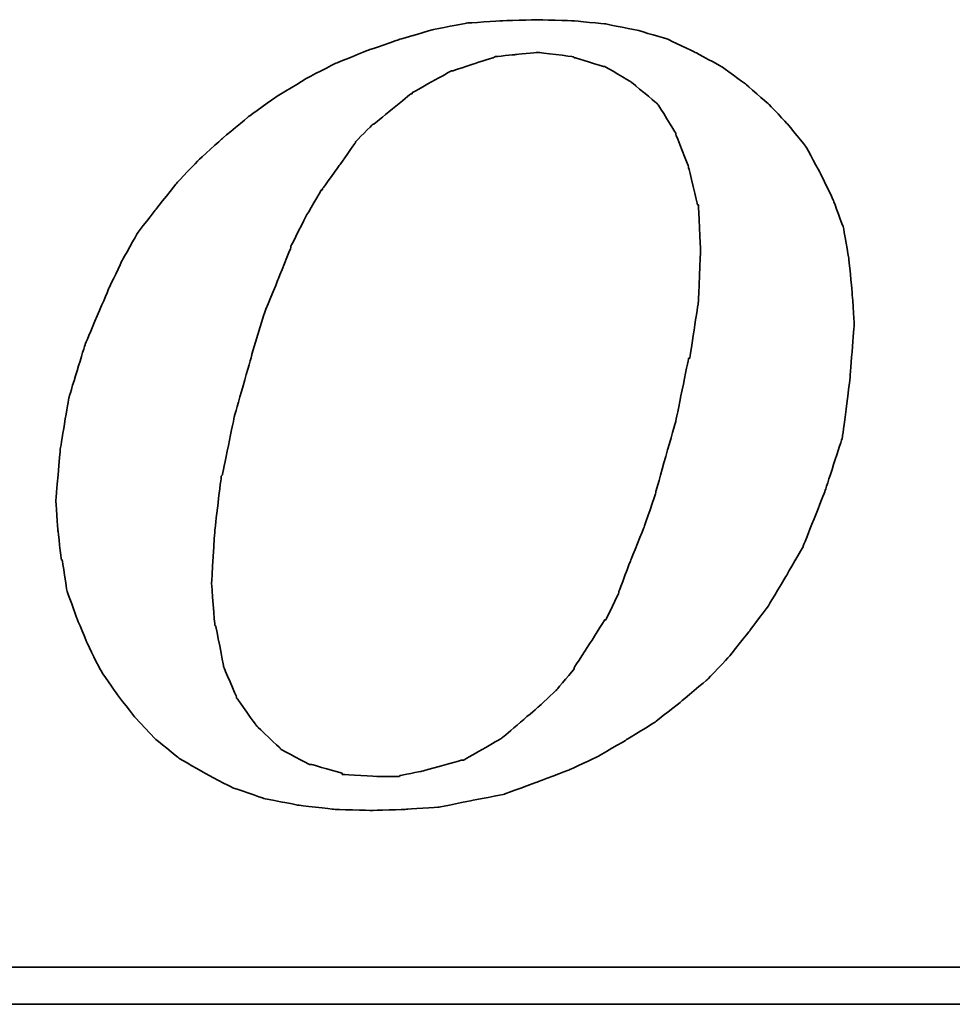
# Model space of a CAD drawing. Header units: millimetres. Extents: x 340 to 654, y 334 to 449.
# Tile 29 of 44: x 576 to 579.96, y 370.12 to 374.3. Entities that reach past the tile are written whole.
import ezdxf

# ---------------------------------------------------------------- set-up
doc = ezdxf.new("R2010")
doc.units = ezdxf.units.MM
doc.layers.add('DIM', color=4, linetype='Continuous')
doc.layers.add('layer 1', color=7, linetype='Continuous')

# ---------------------------------------------------------------- blocks, each defined once
blk = doc.blocks.new('TBI MOTION logo(完整正式版)')
at = {"layer": 'layer 1', "color": 22, "lineweight": 35}
for points, knots in [([(-11.34375, -6.98375), (-11.34375, -6.98375), (-10.91375, -7.43875), (-10.91375, -7.43875), (-10.91375, -7.43875), (-10.91375, -7.43875), (-10.38625, -7.87125), (-10.38625, -7.87125), (-10.38625, -7.87125), (-10.38625, -7.87125), (-9.81125, -8.20375), (-9.81125, -8.20375), (-9.81125, -8.20375), (-9.81125, -8.20375), (-9.21125, -8.51875), (-9.21125, -8.51875), (-9.21125, -8.51875), (-9.21125, -8.51875), (-8.51625, -8.75875), (-8.51625, -8.75875), (-8.51625, -8.75875), (-8.51625, -8.75875), (-7.77125, -8.90375), (-7.77125, -8.90375), (-7.77125, -8.90375), (-7.77125, -8.90375), (-6.97875, -8.99875), (-6.97875, -8.99875), (-6.97875, -8.99875), (-6.97875, -8.99875), (-6.14125, -9.02375), (-6.14125, -9.02375), (-6.14125, -9.02375), (-6.14125, -9.02375), (-5.37125, -8.99875), (-5.37125, -8.99875), (-5.37125, -8.99875), (-5.37125, -8.99875), (-4.65375, -8.94875), (-4.65375, -8.94875), (-4.65375, -8.94875), (-4.65375, -8.94875), (-3.93375, -8.80625), (-3.93375, -8.80625), (-3.93375, -8.80625), (-3.93375, -8.80625), (-3.21375, -8.66375), (-3.21375, -8.66375), (-3.21375, -8.66375), (-3.21375, -8.66375), (-2.49375, -8.39875), (-2.49375, -8.39875), (-2.49375, -8.39875), (-2.49375, -8.39875), (-1.79875, -8.13375), (-1.79875, -8.13375), (-1.79875, -8.13375), (-1.79875, -8.13375), (-1.17375, -7.84375), (-1.17375, -7.84375), (-1.17375, -7.84375), (-1.17375, -7.84375), (-0.52375, -7.46375), (-0.52375, -7.46375), (-0.52375, -7.46375), (-0.52375, -7.46375), (0.10124, -7.07875), (0.10124, -7.07875), (0.10124, -7.07875), (0.10124, -7.07875), (0.67625, -6.62375), (0.67625, -6.62375), (0.67625, -6.62375), (0.67625, -6.62375), (1.24874, -6.14375), (1.24874, -6.14375), (1.24874, -6.14375), (1.24874, -6.14375), (1.72874, -5.64125), (1.72874, -5.64125), (1.72874, -5.64125), (1.72874, -5.64125), (2.18624, -5.06375), (2.18624, -5.06375), (2.18624, -5.06375), (2.18624, -5.06375), (2.61625, -4.48874), (2.61625, -4.48874), (2.61625, -4.48874), (2.61625, -4.48874), (3.00125, -3.83874), (3.00125, -3.83874), (3.00125, -3.83874), (3.00125, -3.83874), (3.36124, -3.21374), (3.36124, -3.21374), (3.36124, -3.21374), (3.36124, -3.21374), (3.84374, -1.99125), (3.84374, -1.99125), (3.84374, -1.99125), (3.84374, -1.99125), (4.22625, -0.81875), (4.22625, -0.81875), (4.22625, -0.81875), (4.22625, -0.81875), (4.39125, 0.45624), (4.39125, 0.45624), (4.39125, 0.45624), (4.39125, 0.45624), (4.48874, 1.70124), (4.48874, 1.70124), (4.48874, 1.70124), (4.48874, 1.70124), (4.43874, 2.44625), (4.43874, 2.44625), (4.43874, 2.44625), (4.43874, 2.44625), (4.36874, 3.14125), (4.36874, 3.14125), (4.36874, 3.14125), (4.36874, 3.14125), (4.25125, 3.81125), (4.25125, 3.81125), (4.25125, 3.81125), (4.25125, 3.81125), (4.03124, 4.41125), (4.03124, 4.41125), (4.03124, 4.41125), (4.03124, 4.41125), (3.74374, 5.01125), (3.74374, 5.01125), (3.74374, 5.01125), (3.74374, 5.01125), (3.43124, 5.58875), (3.43124, 5.58875), (3.43124, 5.58875), (3.43124, 5.58875), (3.02625, 6.09125), (3.02625, 6.09125), (3.02625, 6.09125), (3.02625, 6.09125), (2.59374, 6.54875), (2.59374, 6.54875), (2.59374, 6.54875), (2.59374, 6.54875), (2.09124, 6.98125), (2.09124, 6.98125), (2.09124, 6.98125), (2.09124, 6.98125), (1.56124, 7.36625), (1.56124, 7.36625), (1.56124, 7.36625), (1.56124, 7.36625), (0.98624, 7.67625), (0.98624, 7.67625), (0.98624, 7.67625), (0.98624, 7.67625), (0.38624, 7.96375), (0.38624, 7.96375), (0.38624, 7.96375), (0.38624, 7.96375), (-0.25875, 8.15625), (-0.25875, 8.15625), (-0.25875, 8.15625), (-0.25875, 8.15625), (-0.98125, 8.30125), (-0.98125, 8.30125), (-0.98125, 8.30125), (-0.98125, 8.30125), (-1.70124, 8.37125), (-1.70124, 8.37125), (-1.70124, 8.37125), (-1.70124, 8.37125), (-2.49375, 8.39624), (-2.49375, 8.39624), (-2.49375, 8.39624), (-2.49375, 8.39624), (-3.28625, 8.37125), (-3.28625, 8.37125), (-3.28625, 8.37125), (-3.28625, 8.37125), (-4.05125, 8.32125), (-4.05125, 8.32125), (-4.05125, 8.32125), (-4.05125, 8.32125), (-4.77375, 8.18125), (-4.77375, 8.18125), (-4.77375, 8.18125), (-4.77375, 8.18125), (-5.51625, 7.96375), (-5.51625, 7.96375), (-5.51625, 7.96375), (-5.51625, 7.96375), (-6.21125, 7.72625), (-6.21125, 7.72625), (-6.21125, 7.72625), (-6.21125, 7.72625), (-6.92875, 7.43625), (-6.92875, 7.43625), (-6.92875, 7.43625), (-6.92875, 7.43625), (-7.57875, 7.10125), (-7.57875, 7.10125), (-7.57875, 7.10125), (-7.57875, 7.10125), (-8.24875, 6.69125), (-8.24875, 6.69125), (-8.24875, 6.69125), (-8.24875, 6.69125), (-8.84875, 6.26125), (-8.84875, 6.26125), (-8.84875, 6.26125), (-8.84875, 6.26125), (-9.42625, 5.78125), (-9.42625, 5.78125), (-9.42625, 5.78125), (-9.42625, 5.78125), (-9.95375, 5.30125), (-9.95375, 5.30125), (-9.95375, 5.30125), (-9.95375, 5.30125), (-10.43375, 4.79624), (-10.43375, 4.79624), (-10.43375, 4.79624), (-10.43375, 4.79624), (-10.88875, 4.22125), (-10.88875, 4.22125), (-10.88875, 4.22125), (-10.88875, 4.22125), (-11.29875, 3.69375), (-11.29875, 3.69375), (-11.29875, 3.69375), (-11.29875, 3.69375), (-11.63375, 3.09125), (-11.63375, 3.09125), (-11.63375, 3.09125), (-11.63375, 3.09125), (-11.91875, 2.49625), (-11.91875, 2.49625), (-11.91875, 2.49625), (-11.91875, 2.49625), (-12.44875, 1.24625), (-12.44875, 1.24625), (-12.44875, 1.24625), (-12.44875, 1.24625), (-12.80875, 0.06874), (-12.80875, 0.06874), (-12.80875, 0.06874), (-12.80875, 0.06874), (-12.99875, -1.07875), (-12.99875, -1.07875), (-12.99875, -1.07875), (-12.99875, -1.07875), (-13.09375, -2.18375), (-13.09375, -2.18375), (-13.09375, -2.18375), (-13.09375, -2.18375), (-13.04875, -2.85375), (-13.04875, -2.85375), (-13.04875, -2.85375), (-13.04875, -2.85375), (-12.97375, -3.50375), (-12.97375, -3.50375), (-12.97375, -3.50375), (-12.97375, -3.50375), (-12.95375, -3.50375), (-12.95375, -3.50375), (-12.95375, -3.50375), (-12.95375, -3.50375), (-12.85375, -4.17375), (-12.85375, -4.17375), (-12.85375, -4.17375), (-12.85375, -4.17375), (-12.63875, -4.77624), (-12.63875, -4.77624), (-12.63875, -4.77624), (-12.63875, -4.77624), (-12.39875, -5.35125), (-12.39875, -5.35125), (-12.39875, -5.35125), (-12.39875, -5.35125), (-12.11375, -5.92875), (-12.11375, -5.92875), (-12.11375, -5.92875), (-12.11375, -5.92875), (-11.75375, -6.45375), (-11.75375, -6.45375), (-11.75375, -6.45375), (-11.75375, -6.45375), (-11.34375, -6.98375), (-11.34375, -6.98375)], [0, 0, 0, 0, 0.01369863, 0.01369863, 0.01369863, 0.01369864, 0.02739726, 0.02739726, 0.02739726, 0.02739727, 0.04109589, 0.04109589, 0.04109589, 0.0410959, 0.05479452, 0.05479452, 0.05479452, 0.05479453, 0.06849315, 0.06849315, 0.06849315, 0.06849316, 0.08219178, 0.08219178, 0.08219178, 0.08219179, 0.09589041, 0.09589041, 0.09589041, 0.09589042, 0.10958904, 0.10958904, 0.10958904, 0.10958905, 0.12328767, 0.12328767, 0.12328767, 0.12328768, 0.1369863, 0.1369863, 0.1369863, 0.13698631, 0.15068493, 0.15068493, 0.15068493, 0.15068494, 0.16438356, 0.16438356, 0.16438356, 0.16438357, 0.17808219, 0.17808219, 0.17808219, 0.1780822, 0.19178082, 0.19178082, 0.19178082, 0.19178083, 0.20547945, 0.20547945, 0.20547945, 0.20547946, 0.21917808, 0.21917808, 0.21917808, 0.21917809, 0.23287671, 0.23287671, 0.23287671, 0.23287672, 0.24657534, 0.24657534, 0.24657534, 0.24657535, 0.26027397, 0.26027397, 0.26027397, 0.26027398, 0.2739726, 0.2739726, 0.2739726, 0.27397261, 0.28767123, 0.28767123, 0.28767123, 0.28767124, 0.30136986, 0.30136986, 0.30136986, 0.30136987, 0.31506849, 0.31506849, 0.31506849, 0.3150685, 0.32876712, 0.32876712, 0.32876712, 0.32876713, 0.34246575, 0.34246575, 0.34246575, 0.34246576, 0.35616438, 0.35616438, 0.35616438, 0.35616439, 0.36986301, 0.36986301, 0.36986301, 0.36986302, 0.38356164, 0.38356164, 0.38356164, 0.38356165, 0.39726027, 0.39726027, 0.39726027, 0.39726028, 0.4109589, 0.4109589, 0.4109589, 0.41095891, 0.42465753, 0.42465753, 0.42465753, 0.42465754, 0.43835616, 0.43835616, 0.43835616, 0.43835617, 0.45205479, 0.45205479, 0.45205479, 0.4520548, 0.46575342, 0.46575342, 0.46575342, 0.46575343, 0.47945205, 0.47945205, 0.47945205, 0.47945206, 0.49315068, 0.49315068, 0.49315068, 0.49315069, 0.50684932, 0.50684932, 0.50684932, 0.50684933, 0.52054795, 0.52054795, 0.52054795, 0.52054796, 0.53424658, 0.53424658, 0.53424658, 0.53424659, 0.54794521, 0.54794521, 0.54794521, 0.54794522, 0.56164384, 0.56164384, 0.56164384, 0.56164385, 0.57534247, 0.57534247, 0.57534247, 0.57534248, 0.5890411, 0.5890411, 0.5890411, 0.58904111, 0.60273973, 0.60273973, 0.60273973, 0.60273974, 0.61643836, 0.61643836, 0.61643836, 0.61643837, 0.63013699, 0.63013699, 0.63013699, 0.630137, 0.64383562, 0.64383562, 0.64383562, 0.64383563, 0.65753425, 0.65753425, 0.65753425, 0.65753426, 0.67123288, 0.67123288, 0.67123288, 0.67123289, 0.68493151, 0.68493151, 0.68493151, 0.68493152, 0.69863014, 0.69863014, 0.69863014, 0.69863015, 0.71232877, 0.71232877, 0.71232877, 0.71232878, 0.7260274, 0.7260274, 0.7260274, 0.72602741, 0.73972603, 0.73972603, 0.73972603, 0.73972604, 0.75342466, 0.75342466, 0.75342466, 0.75342467, 0.76712329, 0.76712329, 0.76712329, 0.7671233, 0.78082192, 0.78082192, 0.78082192, 0.78082193, 0.79452055, 0.79452055, 0.79452055, 0.79452056, 0.80821918, 0.80821918, 0.80821918, 0.80821919, 0.82191781, 0.82191781, 0.82191781, 0.82191782, 0.83561644, 0.83561644, 0.83561644, 0.83561645, 0.84931507, 0.84931507, 0.84931507, 0.84931508, 0.8630137, 0.8630137, 0.8630137, 0.86301371, 0.87671233, 0.87671233, 0.87671233, 0.87671234, 0.89041096, 0.89041096, 0.89041096, 0.89041097, 0.90410959, 0.90410959, 0.90410959, 0.9041096, 0.91780822, 0.91780822, 0.91780822, 0.91780823, 0.93150685, 0.93150685, 0.93150685, 0.93150686, 0.94520548, 0.94520548, 0.94520548, 0.94520549, 0.95890411, 0.95890411, 0.95890411, 0.95890412, 0.97260274, 0.97260274, 0.97260274, 0.97260275, 0.98630137, 0.98630137, 0.98630137, 0.98630138, 1, 1, 1, 1]), ([(-8.77875, 1.03124), (-8.77875, 1.03124), (-8.51625, 1.89625), (-8.51625, 1.89625), (-8.51625, 1.89625), (-8.51625, 1.89625), (-8.20375, 2.66375), (-8.20375, 2.66375), (-8.20375, 2.66375), (-8.20375, 2.66375), (-7.91625, 3.38125), (-7.91625, 3.38125), (-7.91625, 3.38125), (-7.91625, 3.38125), (-7.91625, 3.40624), (-7.91625, 3.40624), (-7.91625, 3.40624), (-7.91625, 3.40624), (-7.57875, 4.07624), (-7.57875, 4.07624), (-7.57875, 4.07624), (-7.57875, 4.07624), (-7.24375, 4.65125), (-7.24375, 4.65125), (-7.24375, 4.65125), (-7.24375, 4.65125), (-7.21875, 4.65125), (-7.21875, 4.65125), (-7.21875, 4.65125), (-7.21875, 4.65125), (-7.21875, 4.67624), (-7.21875, 4.67624), (-7.21875, 4.67624), (-7.21875, 4.67624), (-6.83625, 5.20375), (-6.83625, 5.20375), (-6.83625, 5.20375), (-6.83625, 5.20375), (-6.49875, 5.68625), (-6.49875, 5.68625), (-6.49875, 5.68625), (-6.49875, 5.68625), (-6.49875, 5.70625), (-6.49875, 5.70625), (-6.49875, 5.70625), (-6.49875, 5.70625), (-6.11625, 6.09125), (-6.11625, 6.09125), (-6.11625, 6.09125), (-6.11625, 6.09125), (-6.09125, 6.09125), (-6.09125, 6.09125), (-6.09125, 6.09125), (-6.09125, 6.09125), (-5.27375, 6.76625), (-5.27375, 6.76625), (-5.27375, 6.76625), (-5.27375, 6.76625), (-5.24875, 6.76625), (-5.24875, 6.76625), (-5.24875, 6.76625), (-5.24875, 6.76625), (-5.24875, 6.78625), (-5.24875, 6.78625), (-5.24875, 6.78625), (-5.24875, 6.78625), (-4.38875, 7.26624), (-4.38875, 7.26624), (-4.38875, 7.26624), (-4.38875, 7.26624), (-4.36125, 7.26624), (-4.36125, 7.26624), (-4.36125, 7.26624), (-4.36125, 7.26624), (-3.93375, 7.41125), (-3.93375, 7.41125), (-3.93375, 7.41125), (-3.93375, 7.41125), (-3.47375, 7.55625), (-3.47375, 7.55625), (-3.47375, 7.55625), (-3.47375, 7.55625), (-3.45375, 7.55625), (-3.45375, 7.55625), (-3.45375, 7.55625), (-3.45375, 7.55625), (-3.42875, 7.58124), (-3.42875, 7.58124), (-3.42875, 7.58124), (-3.42875, 7.58124), (-2.97375, 7.62625), (-2.97375, 7.62625), (-2.97375, 7.62625), (-2.97375, 7.62625), (-2.49375, 7.67625), (-2.49375, 7.67625), (-2.49375, 7.67625), (-2.49375, 7.67625), (-2.46875, 7.67625), (-2.46875, 7.67625), (-2.46875, 7.67625), (-2.46875, 7.67625), (-1.70124, 7.58124), (-1.70124, 7.58124), (-1.70124, 7.58124), (-1.70124, 7.58124), (-1.67875, 7.55625), (-1.67875, 7.55625), (-1.67875, 7.55625), (-1.67875, 7.55625), (-1.65375, 7.55625), (-1.65375, 7.55625), (-1.65375, 7.55625), (-1.65375, 7.55625), (-1.03125, 7.36625), (-1.03125, 7.36625), (-1.03125, 7.36625), (-1.03125, 7.36625), (-1.00625, 7.36625), (-1.00625, 7.36625), (-1.00625, 7.36625), (-1.00625, 7.36625), (-0.43124, 7.02624), (-0.43124, 7.02624), (-0.43124, 7.02624), (-0.43124, 7.02624), (-0.40625, 7.00624), (-0.40625, 7.00624), (-0.40625, 7.00624), (-0.40625, 7.00624), (0.12124, 6.57124), (0.12124, 6.57124), (0.12124, 6.57124), (0.12124, 6.57124), (0.14624, 6.54875), (0.14624, 6.54875), (0.14624, 6.54875), (0.14624, 6.54875), (0.17124, 6.52375), (0.17124, 6.52375), (0.17124, 6.52375), (0.17124, 6.52375), (0.55625, 5.89875), (0.55625, 5.89875), (0.55625, 5.89875), (0.55625, 5.89875), (0.55625, 5.87625), (0.55625, 5.87625), (0.55625, 5.87625), (0.55625, 5.87625), (0.84124, 5.15625), (0.84124, 5.15625), (0.84124, 5.15625), (0.84124, 5.15625), (0.84124, 5.13125), (0.84124, 5.13125), (0.84124, 5.13125), (0.84124, 5.13125), (1.03624, 4.31875), (1.03624, 4.31875), (1.03624, 4.31875), (1.03624, 4.31875), (1.05624, 4.31875), (1.05624, 4.31875), (1.05624, 4.31875), (1.05624, 4.31875), (1.05624, 4.29125), (1.05624, 4.29125), (1.05624, 4.29125), (1.05624, 4.29125), (1.10625, 3.33125), (1.10625, 3.33125), (1.10625, 3.33125), (1.10625, 3.33125), (1.10625, 3.30875), (1.10625, 3.30875), (1.10625, 3.30875), (1.10625, 3.30875), (1.05624, 2.20624), (1.05624, 2.20624), (1.05624, 2.20624), (1.05624, 2.20624), (1.05624, 2.18124), (1.05624, 2.18124), (1.05624, 2.18124), (1.05624, 2.18124), (0.86624, 0.93624), (0.86624, 0.93624), (0.86624, 0.93624), (0.86624, 0.93624), (0.84124, 0.93624), (0.84124, 0.93624), (0.84124, 0.93624), (0.84124, 0.93624), (0.55625, -0.45874), (0.55625, -0.45874), (0.55625, -0.45874), (0.55625, -0.45874), (0.12124, -1.99125), (0.12124, -1.99125), (0.12124, -1.99125), (0.12124, -1.99125), (0.12124, -2.01874), (0.12124, -2.01874), (0.12124, -2.01874), (0.12124, -2.01874), (-0.13874, -2.78375), (-0.13874, -2.78375), (-0.13874, -2.78375), (-0.13874, -2.78375), (-0.43124, -3.50375), (-0.43124, -3.50375), (-0.43124, -3.50375), (-0.43124, -3.50375), (-0.69375, -4.19875), (-0.69375, -4.19875), (-0.69375, -4.19875), (-0.69375, -4.19875), (-0.69375, -4.22375), (-0.69375, -4.22375), (-0.69375, -4.22375), (-0.69375, -4.22375), (-0.98125, -4.82374), (-0.98125, -4.82374), (-0.98125, -4.82374), (-0.98125, -4.82374), (-1.00625, -4.82374), (-1.00625, -4.82374), (-1.00625, -4.82374), (-1.00625, -4.82374), (-1.33875, -5.35125), (-1.33875, -5.35125), (-1.33875, -5.35125), (-1.33875, -5.35125), (-1.67875, -5.87875), (-1.67875, -5.87875), (-1.67875, -5.87875), (-1.67875, -5.87875), (-1.67875, -5.90375), (-1.67875, -5.90375), (-1.67875, -5.90375), (-1.67875, -5.90375), (-2.05875, -6.35875), (-2.05875, -6.35875), (-2.05875, -6.35875), (-2.05875, -6.35875), (-2.08375, -6.38375), (-2.08375, -6.38375), (-2.08375, -6.38375), (-2.08375, -6.38375), (-2.46875, -6.74375), (-2.46875, -6.74375), (-2.46875, -6.74375), (-2.46875, -6.74375), (-3.25875, -7.41625), (-3.25875, -7.41625), (-3.25875, -7.41625), (-3.25875, -7.41625), (-3.28625, -7.43875), (-3.28625, -7.43875), (-3.28625, -7.43875), (-3.28625, -7.43875), (-4.12375, -7.91875), (-4.12375, -7.91875), (-4.12375, -7.91875), (-4.12375, -7.91875), (-4.14875, -7.91875), (-4.14875, -7.91875), (-4.14875, -7.91875), (-4.14875, -7.91875), (-4.17125, -7.91875), (-4.17125, -7.91875), (-4.17125, -7.91875), (-4.17125, -7.91875), (-5.03375, -8.15875), (-5.03375, -8.15875), (-5.03375, -8.15875), (-5.03375, -8.15875), (-5.51625, -8.25625), (-5.51625, -8.25625), (-5.51625, -8.25625), (-5.51625, -8.25625), (-5.54125, -8.27875), (-5.54125, -8.27875), (-5.54125, -8.27875), (-5.54125, -8.27875), (-5.56375, -8.27875), (-5.56375, -8.27875), (-5.56375, -8.27875), (-5.56375, -8.27875), (-5.99625, -8.27875), (-5.99625, -8.27875), (-5.99625, -8.27875), (-5.99625, -8.27875), (-6.76375, -8.23125), (-6.76375, -8.23125), (-6.76375, -8.23125), (-6.76375, -8.23125), (-6.78875, -8.23125), (-6.78875, -8.23125), (-6.78875, -8.23125), (-6.78875, -8.23125), (-6.78875, -8.20375), (-6.78875, -8.20375), (-6.78875, -8.20375), (-6.78875, -8.20375), (-7.45875, -8.01375), (-7.45875, -8.01375), (-7.45875, -8.01375), (-7.45875, -8.01375), (-7.48375, -8.01375), (-7.48375, -8.01375), (-7.48375, -8.01375), (-7.48375, -8.01375), (-7.50875, -8.01375), (-7.50875, -8.01375), (-7.50875, -8.01375), (-7.50875, -8.01375), (-8.13125, -7.67875), (-8.13125, -7.67875), (-8.13125, -7.67875), (-8.13125, -7.67875), (-8.15625, -7.65375), (-8.15625, -7.65375), (-8.15625, -7.65375), (-8.15625, -7.65375), (-8.65875, -7.17375), (-8.65875, -7.17375), (-8.65875, -7.17375), (-8.65875, -7.17375), (-8.68375, -7.14875), (-8.68375, -7.14875), (-8.68375, -7.14875), (-8.68375, -7.14875), (-9.08875, -6.57375), (-9.08875, -6.57375), (-9.08875, -6.57375), (-9.08875, -6.57375), (-9.11375, -6.54875), (-9.11375, -6.54875), (-9.11375, -6.54875), (-9.11375, -6.54875), (-9.11375, -6.52875), (-9.11375, -6.52875), (-9.11375, -6.52875), (-9.11375, -6.52875), (-9.40375, -5.85375), (-9.40375, -5.85375), (-9.40375, -5.85375), (-9.40375, -5.85375), (-9.40375, -5.82875), (-9.40375, -5.82875), (-9.40375, -5.82875), (-9.40375, -5.82875), (-9.56875, -4.96875), (-9.56875, -4.96875), (-9.56875, -4.96875), (-9.56875, -4.96875), (-9.59375, -4.94375), (-9.59375, -4.94375), (-9.59375, -4.94375), (-9.59375, -4.94375), (-9.66375, -4.03375), (-9.66375, -4.03375), (-9.66375, -4.03375), (-9.66375, -4.03375), (-9.66375, -4.00875), (-9.66375, -4.00875), (-9.66375, -4.00875), (-9.66375, -4.00875), (-9.59375, -2.85375), (-9.59375, -2.85375), (-9.59375, -2.85375), (-9.59375, -2.85375), (-9.45125, -1.65875), (-9.45125, -1.65875), (-9.45125, -1.65875), (-9.45125, -1.65875), (-9.42625, -1.63375), (-9.42625, -1.63375), (-9.42625, -1.63375), (-9.42625, -1.63375), (-9.16125, -0.33875), (-9.16125, -0.33875), (-9.16125, -0.33875), (-9.16125, -0.33875), (-8.77875, 1.00624), (-8.77875, 1.00624), (-8.77875, 1.00624), (-8.77875, 1.00624), (-8.77875, 1.03124), (-8.77875, 1.03124)], [0, 0, 0, 0, 0.01020408, 0.01020408, 0.01020408, 0.01020409, 0.02040816, 0.02040816, 0.02040816, 0.02040817, 0.03061224, 0.03061224, 0.03061224, 0.03061225, 0.04081633, 0.04081633, 0.04081633, 0.04081634, 0.05102041, 0.05102041, 0.05102041, 0.05102042, 0.06122449, 0.06122449, 0.06122449, 0.0612245, 0.07142857, 0.07142857, 0.07142857, 0.07142858, 0.08163265, 0.08163265, 0.08163265, 0.08163266, 0.09183673, 0.09183673, 0.09183673, 0.09183674, 0.10204082, 0.10204082, 0.10204082, 0.10204083, 0.1122449, 0.1122449, 0.1122449, 0.11224491, 0.12244898, 0.12244898, 0.12244898, 0.12244899, 0.13265306, 0.13265306, 0.13265306, 0.13265307, 0.14285714, 0.14285714, 0.14285714, 0.14285715, 0.15306122, 0.15306122, 0.15306122, 0.15306123, 0.16326531, 0.16326531, 0.16326531, 0.16326532, 0.17346939, 0.17346939, 0.17346939, 0.1734694, 0.18367347, 0.18367347, 0.18367347, 0.18367348, 0.19387755, 0.19387755, 0.19387755, 0.19387756, 0.20408163, 0.20408163, 0.20408163, 0.20408164, 0.21428571, 0.21428571, 0.21428571, 0.21428572, 0.2244898, 0.2244898, 0.2244898, 0.22448981, 0.23469388, 0.23469388, 0.23469388, 0.23469389, 0.24489796, 0.24489796, 0.24489796, 0.24489797, 0.25510204, 0.25510204, 0.25510204, 0.25510205, 0.26530612, 0.26530612, 0.26530612, 0.26530613, 0.2755102, 0.2755102, 0.2755102, 0.27551021, 0.28571429, 0.28571429, 0.28571429, 0.2857143, 0.29591837, 0.29591837, 0.29591837, 0.29591838, 0.30612245, 0.30612245, 0.30612245, 0.30612246, 0.31632653, 0.31632653, 0.31632653, 0.31632654, 0.32653061, 0.32653061, 0.32653061, 0.32653062, 0.33673469, 0.33673469, 0.33673469, 0.3367347, 0.34693878, 0.34693878, 0.34693878, 0.34693879, 0.35714286, 0.35714286, 0.35714286, 0.35714287, 0.36734694, 0.36734694, 0.36734694, 0.36734695, 0.37755102, 0.37755102, 0.37755102, 0.37755103, 0.3877551, 0.3877551, 0.3877551, 0.38775511, 0.39795918, 0.39795918, 0.39795918, 0.39795919, 0.40816327, 0.40816327, 0.40816327, 0.40816328, 0.41836735, 0.41836735, 0.41836735, 0.41836736, 0.42857143, 0.42857143, 0.42857143, 0.42857144, 0.43877551, 0.43877551, 0.43877551, 0.43877552, 0.44897959, 0.44897959, 0.44897959, 0.4489796, 0.45918367, 0.45918367, 0.45918367, 0.45918368, 0.46938776, 0.46938776, 0.46938776, 0.46938777, 0.47959184, 0.47959184, 0.47959184, 0.47959185, 0.48979592, 0.48979592, 0.48979592, 0.48979593, 0.5, 0.5, 0.5, 0.50000001, 0.51020408, 0.51020408, 0.51020408, 0.51020409, 0.52040816, 0.52040816, 0.52040816, 0.52040817, 0.53061224, 0.53061224, 0.53061224, 0.53061225, 0.54081633, 0.54081633, 0.54081633, 0.54081634, 0.55102041, 0.55102041, 0.55102041, 0.55102042, 0.56122449, 0.56122449, 0.56122449, 0.5612245, 0.57142857, 0.57142857, 0.57142857, 0.57142858, 0.58163265, 0.58163265, 0.58163265, 0.58163266, 0.59183673, 0.59183673, 0.59183673, 0.59183674, 0.60204082, 0.60204082, 0.60204082, 0.60204083, 0.6122449, 0.6122449, 0.6122449, 0.61224491, 0.62244898, 0.62244898, 0.62244898, 0.62244899, 0.63265306, 0.63265306, 0.63265306, 0.63265307, 0.64285714, 0.64285714, 0.64285714, 0.64285715, 0.65306122, 0.65306122, 0.65306122, 0.65306123, 0.66326531, 0.66326531, 0.66326531, 0.66326532, 0.67346939, 0.67346939, 0.67346939, 0.6734694, 0.68367347, 0.68367347, 0.68367347, 0.68367348, 0.69387755, 0.69387755, 0.69387755, 0.69387756, 0.70408163, 0.70408163, 0.70408163, 0.70408164, 0.71428571, 0.71428571, 0.71428571, 0.71428572, 0.7244898, 0.7244898, 0.7244898, 0.72448981, 0.73469388, 0.73469388, 0.73469388, 0.73469389, 0.74489796, 0.74489796, 0.74489796, 0.74489797, 0.75510204, 0.75510204, 0.75510204, 0.75510205, 0.76530612, 0.76530612, 0.76530612, 0.76530613, 0.7755102, 0.7755102, 0.7755102, 0.77551021, 0.78571429, 0.78571429, 0.78571429, 0.7857143, 0.79591837, 0.79591837, 0.79591837, 0.79591838, 0.80612245, 0.80612245, 0.80612245, 0.80612246, 0.81632653, 0.81632653, 0.81632653, 0.81632654, 0.82653061, 0.82653061, 0.82653061, 0.82653062, 0.83673469, 0.83673469, 0.83673469, 0.8367347, 0.84693878, 0.84693878, 0.84693878, 0.84693879, 0.85714286, 0.85714286, 0.85714286, 0.85714287, 0.86734694, 0.86734694, 0.86734694, 0.86734695, 0.87755102, 0.87755102, 0.87755102, 0.87755103, 0.8877551, 0.8877551, 0.8877551, 0.88775511, 0.89795918, 0.89795918, 0.89795918, 0.89795919, 0.90816327, 0.90816327, 0.90816327, 0.90816328, 0.91836735, 0.91836735, 0.91836735, 0.91836736, 0.92857143, 0.92857143, 0.92857143, 0.92857144, 0.93877551, 0.93877551, 0.93877551, 0.93877552, 0.94897959, 0.94897959, 0.94897959, 0.9489796, 0.95918367, 0.95918367, 0.95918367, 0.95918368, 0.96938776, 0.96938776, 0.96938776, 0.96938777, 0.97959184, 0.97959184, 0.97959184, 0.97959185, 0.98979592, 0.98979592, 0.98979592, 0.98979593, 1, 1, 1, 1]), ([(75.90875, -9.47875), (75.90875, -9.47875), (75.90875, -12.28625), (75.90875, -12.28625), (75.90875, -12.28625), (75.90875, -12.28625), (75.90875, -12.47875), (75.90875, -12.47875), (75.90875, -12.47875), (75.90875, -12.47875), (75.71625, -12.47875), (75.71625, -12.47875), (75.71625, -12.47875), (75.71625, -12.47875), (-88.32875, -12.47875), (-88.32875, -12.47875), (-88.32875, -12.47875), (-88.32875, -12.47875), (-88.32875, -13.29375), (-88.32875, -13.29375), (-88.32875, -13.29375), (-88.32875, -13.29375), (82.89125, -13.29375), (82.89125, -13.29375), (82.89125, -13.29375), (82.89125, -13.29375), (75.90875, -9.47875), (75.90875, -9.47875)], [0, 0, 0, 0, 0.14285714, 0.14285714, 0.14285714, 0.14285715, 0.28571429, 0.28571429, 0.28571429, 0.2857143, 0.42857143, 0.42857143, 0.42857143, 0.42857144, 0.57142857, 0.57142857, 0.57142857, 0.57142858, 0.71428571, 0.71428571, 0.71428571, 0.71428572, 0.85714286, 0.85714286, 0.85714286, 0.85714287, 1, 1, 1, 1])]:
    blk.add_open_spline(points, degree=3, knots=knots, dxfattribs=at)

msp = doc.modelspace()

# ---------------------------------------------------------------- block references
at = {"layer": 'DIM', "color": 7, "xscale": 0.1927795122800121, "yscale": 0.1927795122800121, "zscale": 0.1927795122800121}
msp.add_blockref('TBI MOTION logo(完整正式版)', (578.6779, 372.6828), dxfattribs=at)

doc.saveas('drawing.dxf')
